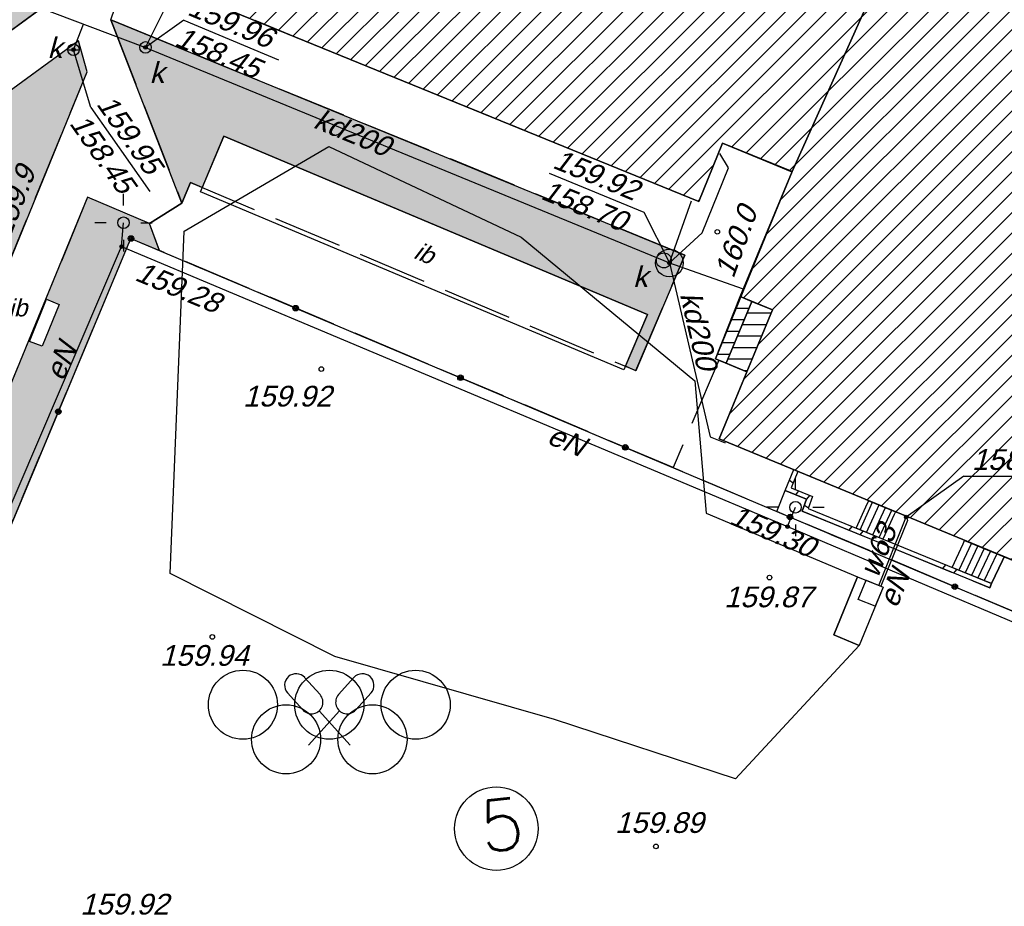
# Model space of a CAD drawing. Header units: inches. Extents: x -32878 to 1350, y -30866 to -1619.
# Tile 6 of 32: x -23592 to -19317, y -19821 to -15970. Entities that reach past the tile are written whole.
import ezdxf

# ---------------------------------------------------------------- set-up
doc = ezdxf.new("R2010")
doc.units = ezdxf.units.IN
doc.header["$MEASUREMENT"] = 0
for name, pattern in [('4001', [0]), ('4003', [3, 2, -1]), ('4004', [4, 3, -1])]:
    doc.linetypes.add(name, pattern=pattern)
for name, color, linetype in [('-kis_wym', 7, 'Continuous'), ('BUDYNKI', 7, 'Continuous'), ('DROGI', 135, 'Continuous'), ('ELEMENTY_BUDYNKOW', 7, 'Continuous'), ('LINIE_NAPOWIETRZNE', 184, 'Continuous'), ('OGRODZENIA', 9, 'Continuous'), ('ROSLINNOSC', 104, 'Continuous'), ('RZEZBA', 8, 'Continuous'), ('RZEŹBA', 8, 'Continuous'), ('TEXT', 2, 'Continuous'), ('UZ_CO', 210, 'Continuous'), ('UZ_ENERGIA', 10, 'Continuous'), ('UZ_KANALIZACJA', 14, 'Continuous'), ('UZ_WODA', 140, 'Continuous'), ('ZIELEN', 84, 'Continuous')]:
    doc.layers.add(name, color=color, linetype=linetype)
doc.layers.add('area', color=6, linetype='Continuous', plot=False)
doc.styles.add('ROMANS', font='romans')
doc.styles.get("Standard").update_dxf_attribs({"font": 'arial.ttf'})

# ---------------------------------------------------------------- blocks, each defined once
blk = doc.blocks.new('1281')
at = {"layer": 'OGRODZENIA', "color": 184, "linetype": 'Continuous'}
for radius in [0.24, 0.16, 0.08]:
    blk.add_circle((0, 0), radius, dxfattribs=at)
blk = doc.blocks.new('1811')
at = {"layer": 'RZEŹBA', "color": 8, "linetype": 'Continuous'}
blk.add_circle((0, 0), 0.2, dxfattribs=at)
blk = doc.blocks.new('1716')
at = {"layer": 'UZ_WODA', "color": 5, "linetype": 'Continuous'}
for radius in [0.16, 0.08]:
    blk.add_circle((0, 0), radius, dxfattribs=at)
blk = doc.blocks.new('1766')
at = {"layer": 'UZ_ENERGIA', "color": 1, "linetype": 'Continuous'}
for radius in [0.16, 0.08]:
    blk.add_circle((0, 0), radius, dxfattribs=at)
blk = doc.blocks.new('1471')
at = {"layer": 'ROSLINNOSC', "color": 104, "linetype": 'Continuous'}
for centre in [(-7.5, 1.5), (0, 1.5), (7.5, 1.5), (-3.75, -1.5), (3.75, -1.5)]:
    blk.add_circle(centre, 3, dxfattribs=at)
blk = doc.blocks.new('1475')
at = {"layer": 'ROSLINNOSC', "color": 104, "linetype": 'Continuous'}
for p, q in [((-0.8, 2.38), (-2.14, 3.87)), ((0.8, 2.38), (2.14, 3.87)), ((-2.29, 1.05), (-3.63, 2.53)), ((2.29, 1.05), (3.63, 2.53)), ((-1.8, -2), (0.88, 0.97)), ((1.8, -2), (-0.88, 0.97))]:
    blk.add_line(p, q, dxfattribs=at)
for centre, start, end in [((-2.88, 3.2), 42, 222), ((2.88, 3.2), 318, 138), ((-1.55, 1.72), 222, 42), ((1.55, 1.72), 138, 318)]:
    blk.add_arc(centre, 1, start, end, dxfattribs=at)
blk = doc.blocks.new('1363')
at = {"layer": 'LINIE_NAPOWIETRZNE', "color": 184, "linetype": 'Continuous'}
for p, q in [((0, 1.5), (0, 2.5)), ((-1.5, 0), (-2.5, 0)), ((1.5, 0), (2.5, 0)), ((0, -1.5), (0, -2.5))]:
    blk.add_line(p, q, dxfattribs=at)
blk = doc.blocks.new('1812')
at = {"layer": 'RZEŹBA', "color": 8, "linetype": 'Continuous'}
blk.add_circle((0, 0), 0.2, dxfattribs=at)
blk = doc.blocks.new('1361')
at = {"layer": 'LINIE_NAPOWIETRZNE', "color": 184, "linetype": 'Continuous'}
blk.add_circle((0, 0), 0.5, dxfattribs=at)
blk = doc.blocks.new('1726')
at = {"layer": 'UZ_KANALIZACJA', "color": 14, "linetype": 'Continuous'}
for radius in [0.16, 0.08]:
    blk.add_circle((0, 0), radius, dxfattribs=at)
blk = doc.blocks.new('nxsd')
at = {"layer": 'BUDYNKI', "color": 7, "linetype": '4001'}
for points in [[(75.75, 59.68, 0), (70.91, 47.89, 0), (59.63, 52.59, 0), (56.38, 44.4, 0), (46.92, 21.62, 0), (32.423, 27.62, 0), (34.74, 33.219, 0), (33.337, 33.8, 0), (35.591, 39.235, 0), (32.572, 40.467, 0), (31.537, 37.93, 0), (8.55, 47.31, 0), (13.33, 59, 0), (13.46, 58.95, 0), (14.88, 62.38, 0), (37.69, 52.99, 0), (40.54, 54.28, 0), (42.77, 59.62, 0), (17.48, 70.19, 0), (22.44, 81.91, 0), (75.75, 59.68, 0)], [(9.9, 38.35, 0), (10.91, 40.77, 0), (29.31, 33.02, 0), (28.28, 30.61, 0), (9.9, 38.35, 0)], [(3.22, 33.68, 0), (3.77, 33.46, 0), (3.03, 31.64, 0), (2.48, 31.84, 0), (3.22, 33.68, 0)]]:
    blk.add_polyline3d(points, dxfattribs=at)
at = {"layer": 'DROGI', "color": 8, "linetype": '4004'}
for p, q in [((-2.4, 42.4, 160.101), (7.24, 49.43, 159.963)), ((6.01, 45.82, 159.933), (7.24, 49.43, 159.963)), ((7.24, 49.43, 159.963), (6.01, 45.82, 159.933)), ((8.55, 47.31), (31.537, 37.93)), ((30.93, 35.6), (6.01, 45.82)), ((6.01, 45.82), (9.09, 37.86)), ((4.61, 44.91, 159.933), (-1.97, 40.12, 160.122)), ((4.974, 43.565), (4.61, 44.91)), ((-6.337, 15.842), (4.974, 43.565)), ((31.537, 37.93), (32.572, 40.467)), ((32.572, 40.467), (35.591, 39.235)), ((35.591, 39.235), (33.337, 33.8)), ((9.09, 37.86), (9.47, 38.75)), ((9.47, 38.75), (28.8, 30.58)), ((5.001, 38.11), (-4.28, 15.544)), ((7.69, 36.977), (5.001, 38.11)), ((7.69, 36.977), (9.09, 37.86)), ((9.09, 37.86), (7.69, 36.977)), ((8.07, 35.94), (7.69, 36.977)), ((8.126, 35.795), (8.07, 35.94)), ((30.43, 26.37), (8.126, 35.795)), ((28.8, 30.58), (30.93, 35.6)), ((33.337, 33.8), (32.27, 31.1)), ((32.412, 31.041), (30.43, 26.37)), ((32.27, 31.1), (32.412, 31.041)), ((34.92, 24.468, 159.785), (35.29, 25.38, 160.14)), ((35.29, 25.38), (36.22, 25)), ((36.22, 25), (36.03, 24.48)), ((46.317, 19.649, 159.813), (34.92, 24.468, 159.785)), ((36.03, 24.48), (44.17, 21.15)), ((44.246, 21.335), (44.72, 22.34)), ((44.72, 22.34), (44.795, 22.499)), ((44.795, 22.499), (46.92, 21.62)), ((44.17, 21.15), (44.246, 21.335))]:
    blk.add_line(p, q, dxfattribs=at)
at = {"layer": 'ELEMENTY_BUDYNKOW', "color": 7, "linetype": '4001'}
for p, q in [((33.139, 33.3), (33.721, 33.3)), ((33.635, 33.091), (34.687, 33.091)), ((32.942, 32.8), (33.514, 32.8)), ((33.427, 32.591), (34.48, 32.591)), ((32.744, 32.3), (33.307, 32.3)), ((33.22, 32.091), (34.273, 32.091)), ((32.547, 31.8), (33.099, 31.8)), ((32.349, 31.3), (32.892, 31.3)), ((33.012, 31.591), (34.066, 31.591)), ((32.805, 31.091), (33.859, 31.091)), ((33.483, 30.591), (33.652, 30.591)), ((35.475, 25.83), (35.639, 25.705)), ((35.755, 25.19), (35.88, 25.355)), ((36.234, 24.994), (36.359, 25.159)), ((38.538, 23.67), (39.087, 24.862)), ((36.125, 24.74), (36.295, 24.621)), ((38.816, 23.557), (39.364, 24.748)), ((39.094, 23.443), (39.641, 24.633)), ((39.372, 23.329), (39.919, 24.518)), ((38.065, 23.647), (38.19, 23.812)), ((38.544, 23.452), (38.669, 23.616)), ((43.372, 23.088), (42.823, 21.918)), ((43.649, 22.974), (43.101, 21.804)), ((43.927, 22.859), (43.379, 21.69)), ((44.204, 22.744), (43.657, 21.576)), ((44.482, 22.629), (43.935, 21.462)), ((42.135, 21.983), (42.26, 22.147)), ((42.614, 21.787), (42.739, 21.951))]:
    blk.add_line(p, q, dxfattribs=at)
for points in [[(14.88, 62.38, 0), (37.69, 52.99, 0), (40.54, 54.28, 0), (48.25, 50.71, 0), (46.91, 47.64, 0), (40.56, 50.31, 0), (35.591, 39.235, 0), (32.572, 40.467, 0), (31.537, 37.93, 0), (8.55, 47.31, 0), (13.33, 59, 0), (13.46, 58.95, 0), (14.88, 62.38, 0)], [(42.77, 59.62, 0), (59.63, 52.59, 0), (56.38, 44.4, 0), (46.92, 21.62, 0), (32.423, 27.62, 0), (34.74, 33.219, 0), (33.337, 33.8, 0), (35.591, 39.235, 0), (40.56, 50.31, 0), (46.91, 47.64, 0), (48.25, 50.71, 0), (40.54, 54.28, 0), (42.77, 59.62, 0)], [(32.73, 30.91, 0), (32.27, 31.1, 0), (33.337, 33.8, 0), (33.842, 33.591, 0), (32.73, 30.91, 0)], [(33.627, 30.53, 0), (32.73, 30.91, 0), (33.842, 33.591, 0), (34.74, 33.219, 0), (33.627, 30.53, 0)], [(44.17, 21.15, 0), (36.03, 24.48, 0), (36.22, 25, 0), (35.29, 25.38, 0), (35.659, 26.281, 0), (35.843, 26.204, 0), (35.551, 25.489, 0), (36.474, 25.112, 0), (36.284, 24.592, 0), (44.246, 21.335, 0), (44.17, 21.15, 0)], [(38.921, 24.931, 0), (40.076, 24.453, 0), (40.02, 24.33, 0), (39.533, 23.263, 0), (38.375, 23.737, 0), (38.87, 24.82, 0), (38.921, 24.931, 0)], [(42.543, 22.032, 0), (43.01, 23.06, 0), (43.078, 23.21, 0), (44.795, 22.499, 0), (44.72, 22.34, 0), (44.246, 21.335, 0), (42.543, 22.032, 0)]]:
    blk.add_polyline3d(points, dxfattribs=at)
at = {"layer": 'OGRODZENIA', "color": 184, "linetype": '4001'}
for p, q in [((-2.574, 13.753), (6.882, 36.321)), ((6.882, 36.321), (64.116, 12.125))]:
    blk.add_line(p, q, dxfattribs=at)
at = {"layer": 'ROSLINNOSC', "color": 7, "linetype": '4003'}
blk.add_polyline3d([(6.882, 36.321, 0), (64.116, 12.125, 139.528), (52.49, -15.698, 159.793), (-4.802, 8.437, 160.247), (6.882, 36.321, 0)], dxfattribs=at)
at = {"layer": 'UZ_CO', "color": 135, "linetype": '4001'}
for points in [[(31.861, 24.396, 0), (38.429, 21.629, 0), (37.396, 19.103, 0), (38.506, 18.648, 0), (33.133, 12.85, 0), (25.273, 15.43, 0), (15.729, 18.167, 0), (8.588, 21.767, 0), (9.198, 36.643, 0), (15.472, 40.321, 0), (23.823, 36.379, 0), (31.362, 30.142, 0), (31.861, 24.396, 0)], [(38.429, 21.629, 0), (39.54, 21.175, 0), (38.506, 18.648, 0), (37.396, 19.103, 0), (38.429, 21.629, 0)], [(39.203, 20.351, 0), (38.459, 20.644, 0), (38.799, 21.478, 0), (39.54, 21.175, 0), (39.203, 20.351, 0)]]:
    blk.add_polyline3d(points, dxfattribs=at)
at = {"layer": 'UZ_ENERGIA', "color": 1, "linetype": '4001'}
for p, q in [((6.478, 35.972), (6.559, 37.006)), ((0.612, 22.281, 159.511), (6.478, 35.972, 159.281)), ((6.478, 35.972, 159.281), (35.39, 23.808, 159.301)), ((35.39, 23.808), (35.738, 24.646)), ((40.593, 24.073), (39.444, 21.214)), ((40.558, 24.253), (40.593, 24.073)), ((35.39, 23.808), (63.398, 11.94))]:
    blk.add_line(p, q, dxfattribs=at)
at = {"layer": 'UZ_KANALIZACJA', "color": 14, "linetype": '4001'}
for p, q in [((7.51, 44.62), (8.759, 47.114)), ((2.8, 46.39, 160.011), (7.51, 44.62, 159.961)), ((4.39, 44.52), (4.817, 45.632)), ((7.51, 44.62, 159.961), (30.262, 35.258, 159.921)), ((32.834, 39.388), (32.453, 40.019)), ((31.681, 36.561), (32.834, 39.388)), ((30.262, 35.258), (31.222, 37.953)), ((30.262, 35.258), (31.681, 36.561)), ((30.262, 35.258), (32.034, 27.708)), ((30.262, 35.258), (33.423, 34.144)), ((32.034, 27.708), (32.676, 27.449))]:
    blk.add_line(p, q, dxfattribs=at)
at = {"layer": 'UZ_KANALIZACJA', "color": 14, "linetype": 'Continuous'}
for p, q in [((9.18, 45.808), (7.51, 44.62)), ((9.18, 45.808, 159.961), (13.281, 44.074, 159.961)), ((4.14, 44.52), (4.64, 44.52)), ((5.133, 42.006), (4.39, 44.52)), ((5.133, 42.006, 159.951), (7.697, 38.367, 159.951)), ((25.039, 39.157, 159.921), (29.154, 37.47, 159.921)), ((29.154, 37.47), (30.262, 35.258))]:
    blk.add_line(p, q, dxfattribs=at)
for centre, radius in [((4.39, 44.52), 0.25), ((7.51, 44.62), 0.25), ((30.262, 35.258), 0.6), ((30.02, 35.37), 0.325)]:
    blk.add_circle(centre, radius, dxfattribs=at)
at = {"layer": 'UZ_WODA', "color": 5, "linetype": 'Continuous'}
for q in [(40.545, 24.221), (47.246, 25.999)]:
    blk.add_line((43.045, 26.001), q, dxfattribs=at)
at = {"layer": 'UZ_WODA', "color": 5, "linetype": '4001'}
for p, q in [((39.352, 21.252, 159.725), (40.5, 24.11, 160.29)), ((40.5, 24.11), (40.558, 24.253))]:
    blk.add_line(p, q, dxfattribs=at)
at = {"layer": 'LINIE_NAPOWIETRZNE', "color": 184, "xscale": 0.5, "yscale": 0.5, "zscale": 0.5}
for name, p in [('1363', (6.559, 37.006, 165.859)), ('1361', (6.559, 37.006, 165.859)), ('1363', (35.738, 24.646, 165.859)), ('1361', (35.738, 24.646, 165.859))]:
    blk.add_blockref(name, p, dxfattribs=at)
at = {"layer": 'OGRODZENIA', "color": 184, "xscale": 0.5, "yscale": 0.5, "zscale": 0.5}
for p in [(6.882, 36.321), (6.882, 36.321), (14.036, 33.296), (21.191, 30.272), (3.73, 28.798), (28.345, 27.248), (35.499, 24.223), (42.653, 21.198)]:
    blk.add_blockref('1281', p, dxfattribs=at)
at = {"layer": 'ROSLINNOSC', "color": 104, "xscale": 0.5, "yscale": 0.5, "zscale": 0.5}
for name in ['1471', '1471', '1475', '1475']:
    blk.add_blockref(name, (15.494, 15.318), dxfattribs=at)
at = {"layer": 'RZEZBA', "color": 8, "xscale": 0.5, "yscale": 0.5, "zscale": 0.5}
for name, p in [('1812', (32.342, 36.611, 159.981)), ('1811', (15.147, 30.649, 159.921)), ('1811', (34.607, 21.594, 159.87)), ('1811', (10.415, 19.016, 159.941)), ('1811', (29.676, 9.918, 159.892))]:
    blk.add_blockref(name, p, dxfattribs=at)
at = {"layer": 'UZ_ENERGIA', "color": 1, "xscale": 0.5, "yscale": 0.5, "zscale": 0.5}
for p in [(6.478, 35.972, 159.281), (35.39, 23.808, 159.301)]:
    blk.add_blockref('1766', p, dxfattribs=at)
at = {"layer": 'UZ_KANALIZACJA', "color": 14, "xscale": 0.5, "yscale": 0.5, "zscale": 0.5}
for p in [(4.39, 44.52, 159.951), (7.51, 44.62, 159.961), (30.262, 35.258, 159.921)]:
    blk.add_blockref('1726', p, dxfattribs=at)
at = {"layer": 'UZ_WODA', "color": 5, "xscale": 0.5, "yscale": 0.5, "zscale": 0.5}
blk.add_blockref('1716', (40.545, 24.221), dxfattribs=at)
at = {"layer": 'BUDYNKI', "color": 7, "oblique": 15}
blk.add_text('ib', height=0.75, rotation=337.3529, dxfattribs=at).set_placement((19.107, 35.491))
blk.add_text('ib', height=0.75, dxfattribs=at).set_placement((1.562, 32.935))
at = {"layer": 'RZEZBA', "color": 8, "oblique": 15}
for s, rotation, p in [('159.9', 68.6888, (1.627, 36.309, 159.921)), ('160.0', 70.2011, (33.04, 34.548, 159.981))]:
    blk.add_text(s, height=0.9, rotation=rotation, dxfattribs=at).set_placement(p)
for s, p in [('159.92', (11.747, 29.023, 159.921)), ('159.87', (32.637, 20.304, 159.87)), ('159.94', (8.143, 17.762, 159.941)), ('159.89', (27.899, 10.503, 159.892)), ('159.92', (4.678, 6.958, 159.921))]:
    blk.add_text(s, height=0.9, dxfattribs=at).set_placement(p)
at = {"layer": 'UZ_ENERGIA', "color": 1, "oblique": 15}
for s, rotation, p in [('159.28', 337.3801, (6.998, 34.529, 159.281)), ('eN', 67.4645, (3.94, 30.074)), ('eN', 337.1823, (24.888, 27.445)), ('159.30', 336.8014, (32.811, 23.953, 159.301)), ('eN', 68.1062, (40.131, 20.217))]:
    blk.add_text(s, height=0.9, rotation=rotation, dxfattribs=at).set_placement(p)
at = {"layer": 'UZ_KANALIZACJA', "color": 14, "oblique": 15}
for s, rotation, p in [('159.96', 337.0787, (9.285, 46.057)), ('158.45', 337.0787, (8.732, 44.727)), ('k', 359.97, (3.258, 44.154)), ('k', 359.97, (7.688, 43.076)), ('159.95', 305.1639, (5.354, 42.161)), ('kd200', 337.6338, (14.752, 41.153)), ('158.45', 305.1639, (4.181, 41.325)), ('159.92', 337.7127, (25.141, 39.407)), ('158.70', 337.7127, (24.631, 38.06)), ('k', 359.97, (28.681, 34.214)), ('kd200', 282.9946, (30.714, 33.891))]:
    blk.add_text(s, height=0.9, rotation=rotation, dxfattribs=at).set_placement(p)
at = {"layer": 'UZ_WODA', "color": 5, "oblique": 15}
for s, rotation, p in [(' 158.30', 359.97, (43.045, 26.271)), ('w63', 68.1084, (39.304, 21.523))]:
    blk.add_text(s, height=0.9, rotation=rotation, dxfattribs=at).set_placement(p)

msp = doc.modelspace()

# ---------------------------------------------------------------- hatches: boundary and pattern name
at = {"layer": 'RZEZBA'}
h = msp.add_hatch(dxfattribs=at)
h.set_pattern_fill('ANSI31', color=256, scale=500)
h.paths.add_polyline_path([(-16222.089, -14584.918), (-16706.089, -15763.918), (-17834.089, -15293.918), (-19520.089, -14590.918), (-22049.089, -13533.918), (-21553.089, -12361.918)])
h.paths.add_polyline_path([(-19520.089, -14590.918), (-17834.089, -15293.918), (-18159.089, -16112.918), (-19105.089, -18390.918), (-20554.789, -17790.918), (-20323.089, -17231.018), (-20463.389, -17172.918), (-20237.989, -16629.418), (-19741.089, -15521.918), (-19106.089, -15788.918), (-18972.089, -15481.918), (-19743.089, -15124.918)])
h.paths.add_polyline_path([(-22309.089, -14314.918), (-20028.089, -15253.918), (-19743.089, -15124.918), (-18972.089, -15481.918), (-19106.089, -15788.918), (-19741.089, -15521.918), (-20237.989, -16629.418), (-20539.889, -16506.218), (-20643.389, -16759.918), (-22942.089, -15821.918), (-22464.089, -14652.918), (-22451.089, -14657.918)])
at = {"layer": 'ZIELEN', "transparency": 33554483}
h = msp.add_hatch(color=256, dxfattribs=at)
h.dxf.hatch_style = 1
edge = h.paths.add_edge_path(flags=16)
edge.add_arc((-21869.089, -11314.918), 24.995, 0, 360)
edge = h.paths.add_edge_path(flags=16)
edge.add_arc((-22074.089, -11229.918), 24.995, 0, 360)
edge = h.paths.add_edge_path(flags=16)
edge.add_arc((-21980.089, -10994.918), 24.995, 0, 360)
edge = h.paths.add_edge_path(flags=16)
edge.add_arc((-21777.089, -11073.918), 25.035, 0, 360)
h.paths.add_polyline_path([(-21929.089, -10601.918), (-22227.089, -11288.918), (-21836.089, -11446.918), (-21786.089, -11342.918), (-21526.089, -10770.918), (-21741.613, -10680.537), (-21815.02, -10649.753)])
h.paths.add_polyline_path([(-21212.989, -11823.418), (-21584.589, -11991.318), (-21702.189, -12274.618), (-21564.089, -12329.918), (-21558.74, -12317.063), (-18615.089, -13541.918), (-18600.089, -13504.918), (-18476.033, -13559.762), (-18488.089, -13592.918), (-18384.368, -13635.126), (-18147.874, -13103.014)])
h.paths.add_polyline_path([(-20356.789, -14863.618), (-20446.532, -15081.629), (-22309.089, -14314.918), (-22265.689, -14215.318), (-22119.189, -14138.318)], flags=17)
h.paths.add_polyline_path([(-22799.346, -16699.365), (-22850.089, -16677.918), (-22888.089, -16766.918), (-23196.089, -15970.918), (-20704.089, -16992.918), (-20916.389, -17495.214), (-20962.141, -17475.66), (-20866.089, -17250.918), (-22706.089, -16475.918)], flags=17)
h.paths.add_polyline_path([(-17300.089, -13607.918), (-17354.089, -13738.918), (-17264.089, -13759.918), (-17205.089, -13726.918), (-17214.089, -13671.918)], flags=17)
h.paths.add_polyline_path([(-19738.984, -12497.665), (-19372.089, -12649.918), (-19525.089, -13015.918), (-19892.089, -12864.918)], flags=16)
h.paths.add_polyline_path([(-17261.089, -13989.918), (-15809.089, -13816.918), (-15747.089, -13858.918), (-15976.089, -14394.918), (-16196.489, -14437.918), (-16682.53, -14233.384)], flags=17)
h.paths.add_polyline_path([(-16146.089, -13694.918), (-16958.089, -13801.918), (-16953.089, -13674.918), (-16880.089, -13530.918), (-16726.089, -13411.918), (-16567.089, -13372.918), (-16409.089, -13388.918), (-16264.089, -13474.918), (-16187.089, -13581.918)])
h.paths.add_polyline_path([(-16908.101, -12690.845), (-17215.089, -13406.918), (-17147.089, -13435.918), (-17065.089, -13453.918), (-16989.089, -13438.918), (-16931.089, -13394.918), (-16873.089, -13346.918), (-16782.089, -13295.918), (-16824.089, -13204.918), (-16709.089, -13164.918), (-16593.089, -13145.918), (-16579.089, -13244.918), (-16468.089, -13246.918), (-16354.089, -13271.918), (-16323.089, -13176.918), (-16205.573, -13234.68), (-16104.089, -13310.918), (-16177.089, -13381.918), (-16078.089, -13494.918), (-16003.089, -13564.918), (-15905.089, -13614.918), (-15799.089, -13623.918), (-15707.089, -13601.918), (-15618.249, -13558.995), (-15517.089, -13345.918), (-15356.089, -13344.918), (-16064.089, -13050.918), (-16089.089, -13110.918), (-16296.089, -13021.918), (-16271.089, -12964.918)])
h.paths.add_polyline_path([(-18937.389, -18454.218), (-19010.889, -18648.518), (-17385.489, -19340.418), (-18548.089, -22122.718), (-24424.553, -19647.512), (-24332.057, -20039.218), (-25363.089, -22492.918), (-25247.089, -22540.918), (-24075.089, -19846.918), (-18507.089, -22179.918), (-14808.089, -13530.918), (-14979.089, -13507.918), (-15071.33, -13723.334), (-15241.926, -14121.738), (-15879.889, -15611.618), (-17376.089, -19105.918)])
h.paths.add_polyline_path([(-18159.089, -16112.918), (-19031.289, -18213.118), (-18921.489, -18258.818), (-18273.089, -16738.918), (-17628.089, -17007.918), (-17517.089, -17037.918), (-17401.089, -17041.918), (-17280.089, -17016.918), (-17161.089, -16958.918), (-17041.089, -16844.918), (-16979.089, -16732.918), (-17386.089, -16553.918), (-17008.089, -15674.918), (-16997.589, -15642.418), (-17834.089, -15293.918)], flags=17)
h.paths.add_polyline_path([(-24956.089, -18407.918), (-24908.089, -18278.918), (-24675.089, -18367.918), (-24445.089, -18464.918), (-24494.089, -18594.918), (-24724.089, -18496.918)], flags=16)
h.paths.add_polyline_path([(-23336.089, -16061.918), (-23994.089, -16540.918), (-24634.789, -18152.118), (-24989.889, -18009.718), (-25241.889, -18641.718), (-24430.789, -18968.718), (-23299.689, -16196.418)], flags=17)
h.paths.add_polyline_path([(-20327.289, -11270.318), (-20527.089, -11741.918), (-21365.089, -11391.918), (-21416.044, -11512.937), (-18677.089, -12659.918), (-18615.089, -12518.918), (-18708.089, -12478.918), (-18669.089, -12386.918), (-18806.089, -12327.918), (-18825.089, -12372.918), (-20214.089, -11792.918), (-20251.089, -11885.918), (-20436.089, -11808.918), (-20359.089, -11624.918), (-20175.089, -11701.918), (-20194.089, -11746.918), (-18852.085, -12308.909), (-18832.089, -12262.918), (-18648.089, -12339.918), (-18609.089, -12248.918), (-18378.089, -12347.918), (-18417.089, -12438.918), (-18233.089, -12517.918), (-18351.089, -12794.917), (-18397.088, -12775.915), (-18299.089, -12545.918), (-18437.089, -12486.918), (-18477.089, -12577.918), (-18569.089, -12538.918), (-18629.089, -12678.918), (-18397.089, -12775.918), (-18351.089, -12794.918), (-17951.089, -12962.918), (-17701.628, -12364.052), (-18478.989, -12049.818)])
h.paths.add_polyline_path([(-23992.089, -18454.918), (-23936.089, -18476.918), (-24014.089, -18658.918), (-24068.089, -18636.918)], flags=16)
h.paths.add_polyline_path([(-23475.089, -17184.918), (-23420.089, -17206.918), (-23494.089, -17388.918), (-23549.027, -17368.94)], flags=16)
h.paths.add_polyline_path([(-23754.089, -18025.918), (-23807.089, -18004.918), (-23734.089, -17819.918), (-23678.089, -17840.918)], flags=16)
h.paths.add_polyline_path([(-23296.989, -16741.918), (-24225.089, -18998.518), (-24013.303, -19079.212), (-23108.889, -16920.818), (-22984.489, -16973.418), (-23028.089, -16855.218)], flags=17)
h.paths.add_polyline_path([(-22049.089, -13533.918), (-22131.589, -13764.918), (-22110.189, -13856.018), (-20267.189, -14648.218), (-20136.289, -14333.418)], flags=17)
h.paths.add_polyline_path([(-22615.089, -12943.918), (-22695.689, -12750.318), (-22671.189, -12683.518), (-23879.389, -12243.018), (-23032.594, -10136.273), (-23227.655, -10053.26), (-25194.089, -14841.918), (-25734.089, -16157.918), (-26766.089, -18730.918), (-27860.089, -21460.918), (-27570.06, -21580.792), (-25551.089, -22415.918), (-24546.796, -20081.46), (-24678.889, -19542.818), (-25774.989, -22282.618), (-27563.377, -21564.082), (-26362.889, -18562.418), (-26208.089, -18197.918), (-25766.089, -18368.918), (-24813.089, -16013.918), (-24037.089, -16312.918), (-23135.783, -15655.637), (-23339.484, -15572.561), (-23016.835, -14788.306), (-22777.222, -14886.792), (-22760.089, -14844.918), (-22805.089, -14749.918), (-23047.954, -14663.345), (-23215.819, -14603.506), (-23547.089, -14473.918), (-23734.089, -14988.918), (-23873.964, -14937.576), (-24030.089, -15362.918), (-24884.19, -15051.881), (-23969.089, -12507.918), (-22783.089, -12930.918), (-23190.089, -14069.918), (-23378.089, -14003.918), (-23491.151, -14325.972), (-23159.889, -14445.418), (-22952.489, -14525.168), (-22745.089, -14604.918), (-22641.089, -14570.918), (-22636.479, -14559.734), (-22880.775, -14459.031), (-22557.675, -13675.015), (-22313.946, -13775.45), (-22224.795, -13559.317), (-22469.197, -13458.571), (-22302.753, -13056.312)])
h.paths.add_polyline_path([(-22138.689, -12860.718), (-21746.289, -11930.118), (-21911.989, -11680.318), (-22354.789, -12782.318)])

# ---------------------------------------------------------------- linework, layer by layer
at = {"layer": '-kis_wym'}
msp.add_lwpolyline([(-18337.889, -13702.618), (-21553.089, -12361.918), (-21570.189, -12402.418), (-21711.081, -12342.799), (-21781.189, -12508.518), (-21640.407, -12568.161), (-22049.089, -13533.918), (-19519.775, -14590.167), (-19743.089, -15124.918), (-20027.239, -15254.268), (-22309.089, -14314.918), (-22451.089, -14657.918), (-22464.089, -14652.918), (-22942.089, -15821.918), (-20643.389, -16759.918), (-20539.863, -16506.228), (-20238.698, -16631.127), (-20570.089, -17442.918), (-20434.389, -17499.918), (-20554.822, -17790.904), (-19105.089, -18390.918)], dxfattribs=at)
at = {"layer": 'TEXT', "color": 4, "linetype": 'Continuous'}
msp.add_circle((-21522.455, -19484.002), 181.262, dxfattribs=at)
at = {"layer": 'ZIELEN'}
for points in [[(-27563.377, -21564.082), (-26362.889, -18562.418), (-26208.089, -18197.918), (-25766.089, -18368.918), (-24813.089, -16013.918), (-24037.089, -16312.918), (-23073.089, -15609.918), (-22760.089, -14844.918), (-22805.089, -14749.918), (-23047.954, -14663.345), (-23215.819, -14603.506), (-23547.089, -14473.918), (-23734.089, -14988.918), (-23873.964, -14937.576), (-24030.089, -15362.918), (-24884.19, -15051.881), (-23969.089, -12507.918)], [(-23296.989, -16741.918), (-24225.089, -18998.518), (-24013.303, -19079.212), (-23108.889, -16920.818), (-22984.489, -16973.418), (-23028.089, -16855.218), (-23296.989, -16741.918)]]:
    msp.add_lwpolyline(points, dxfattribs=at)
for points in [[(-22799.346, -16699.365), (-22850.089, -16677.918), (-22888.089, -16766.918), (-23196.089, -15970.918), (-20704.089, -16992.918), (-20916.389, -17495.214), (-20962.141, -17475.66), (-20866.089, -17250.918), (-22706.089, -16475.918)], [(-23336.089, -16061.918), (-23994.089, -16540.918), (-24634.789, -18152.118), (-24989.889, -18009.718), (-25241.889, -18641.718), (-24430.789, -18968.718), (-23299.689, -16196.418)], [(-23475.089, -17184.918), (-23420.089, -17206.918), (-23494.089, -17388.918), (-23549.027, -17368.94)]]:
    msp.add_lwpolyline(points, close=True, dxfattribs=at)

# ---------------------------------------------------------------- block references
at = {"layer": 'area', "xscale": 100, "yscale": 100, "zscale": 100}
msp.add_blockref('nxsd', (-23797.089, -20552.918), dxfattribs=at)

# ---------------------------------------------------------------- texts
at = {"layer": 'TEXT', "color": 4, "linetype": 'Continuous', "insert": (-21605.09, -19366.31), "char_height": 221.981, "attachment_point": 1, "rotation": 5.925115, "style": 'ROMANS'}
msp.add_mtext_dynamic_manual_height_columns('5', width=58.77676, gutter_width=5, heights=[0], dxfattribs=at)

doc.saveas('drawing.dxf')
